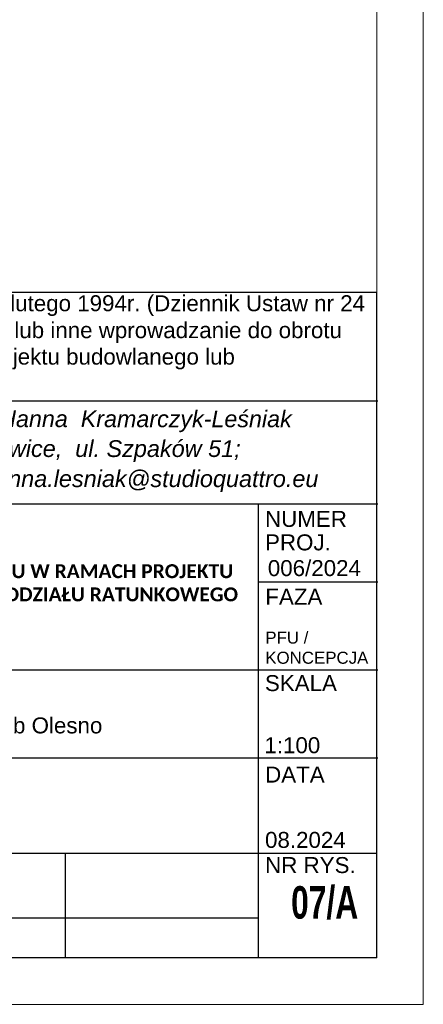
# Model space of a CAD drawing. Header units: millimetres. Extents: x 14577 to 21277, y 19393 to 25333.
# Tile 11 of 19: x 20843 to 21277, y 19393 to 20454. Entities that reach past the tile are written whole.
import ezdxf

# ---------------------------------------------------------------- set-up
doc = ezdxf.new("R2010")
doc.units = ezdxf.units.MM
doc.layers.add('PDF_A-TABELKA', color=7, linetype='Continuous')
doc.layers.add('PDF_Text', color=7, linetype='Continuous')
doc.layers.add('SQ_Opisy', color=7, linetype='Continuous', lineweight=18)
doc.layers.add('SQ_TAB TEKST', color=8, linetype='Continuous', lineweight=0)
doc.styles.add('PDF Arial-BoldMT', font='arial.ttf')
doc.styles.add('PDF ArialMT', font='arial.ttf')
doc.styles.add('PDF ComicSansMS Italic', font='ariali.ttf')
doc.styles.add('ROMANS', font='romans', dxfattribs={"width": 0.7, "height": 10})

# ---------------------------------------------------------------- blocks, each defined once
blk = doc.blocks.new('tabelka')
at = {"layer": 'PDF_A-TABELKA', "lineweight": 25}
for points in [[(26628.5, -28113.8), (26628.5, -27397.3), (25542, -27397.3), (25542, -28113.8)], [(26629.4, -27514.1), (25542.8, -27514.1)], [(26629.4, -27625.3), (25744, -27625.3)], [(26501.1, -28113.8), (26501.1, -27624.9)], [(26629.4, -27709.3), (26501.9, -27709.3), (26501.1, -27709.3)], [(26629.4, -27803.9), (25542.8, -27803.9)], [(26629.4, -27898.6), (25542.8, -27898.6)], [(26628.5, -28001.3), (25542, -28001.3)], [(26292.6, -28001.3), (26292.7, -28113.8)], [(26501.1, -28071.2), (25542, -28071.2)], [(26628.5, -28113.8), (25542, -28113.8)]]:
    blk.add_lwpolyline(points, dxfattribs=at)
at = {"layer": 'PDF_Text', "attachment_point": 4}
for s, insert, char_height, style in [('Przedmiotowy projekt jest chroniony prawem autorskim z dn. 4 lutego 1994r. (Dziennik Ustaw nr 24', (25559.8, -27411.3), 17.217, 'PDF ArialMT'), ('z dn. 23.02.1994r.). Zwielokrotnienie egzemplarzy, odsprzedaż lub inne wprowadzanie do obrotu', (25561.5, -27440.3), 17.217, 'PDF ArialMT'), ('oraz opracowanie zależne w postaci koncepcji ostatecznej i projektu budowlanego lub', (25561.1, -27468.8), 17.217, 'PDF ArialMT'), ('pracownia:  40-540 Katowice,  ul. Szpaków 51;', (25958.4, -27568), 18.07, 'PDF ComicSansMS Italic'), ('tel./fax (32) 257 06 65; e-mail: hanna.lesniak@studioquattro.eu', (25860.8, -27600.4), 18.07, 'PDF ComicSansMS Italic'), ('NUMER', (26508, -27641.1), 17.22, 'PDF ArialMT'), ('PROJ.', (26508, -27666.4), 17.22, 'PDF ArialMT'), ('006/2024', (26511, -27694.1), 17.22, 'PDF ArialMT'), ('FAZA', (26508.3, -27724.8), 17.22, 'PDF ArialMT'), ('SKALA', (26507.9, -27818), 17.22, 'PDF ArialMT'), ('Szpital SP ZOZ w Oleśnie\\PKlonowa 1, 46-300 Olesno, dz. nr. 1296 Obręb Olesno', (25752.5, -27851.7), 17.217, 'PDF ArialMT'), ('1:100', (26507.3, -27884.9), 17.22, 'PDF ArialMT'), ('DATA', (26508.1, -27916.4), 17.22, 'PDF ArialMT'), ('08.2024', (26508, -27986.9), 17.22, 'PDF ArialMT'), ('NR RYS.', (26508.1, -28014), 17.22, 'PDF ArialMT')]:
    blk.add_mtext(s, dxfattribs=dict(at, insert=insert, char_height=char_height, style=style))
at = {"layer": 'PDF_Text', "insert": (25895.6, -27535.8), "char_height": 17.965, "attachment_point": 4, "rotation": 359.9857, "style": 'PDF ComicSansMS Italic'}
blk.add_mtext('"STUDIO  QUATTRO"  arch. Hanna  Kramarczyk-Leśniak', dxfattribs=at)
at = {"layer": 'PDF_Text', "attachment_point": 4}
for s, insert, char_height, width, style in [('\\pxb0.25,a0.25;{\\fCalibri|b1|i0|c238|p34;PRZEBUDOWA I ROZBUDOWA POMIESZCZEŃ SOR-U W RAMACH PROJEKTU^J"MODERNIZACJA I DOPOSAŻENIE SZPITALNEGO ODDZIAŁU RATUNKOWEGO W ZESPOLE OPIEKI ZDROWOTNEJ W OLEŚNIE".}', (25749.6, -27722.4), 15, 740.637, 'PDF Arial-BoldMT'), ('PFU /\\PKONCEPCJA', (26508.3, -27779.8), 13, 64.548, 'PDF ArialMT')]:
    blk.add_mtext(s, dxfattribs=dict(at, insert=insert, char_height=char_height, width=width, style=style))

msp = doc.modelspace()

# ---------------------------------------------------------------- linework, layer by layer
at = {"layer": 'SQ_Opisy', "color": 7}
for p, q in [((21277.4, 25333.2), (21277.4, 19393.2)), ((21227.4, 25283.2), (21227.4, 19443.2)), ((21227.4, 19443.2), (21227.4, 20308.2)), ((21227.4, 19443.2), (14827.4, 19443.2)), ((21277.4, 19393.2), (14577.4, 19393.2))]:
    msp.add_line(p, q, dxfattribs=at)

# ---------------------------------------------------------------- block references
at = {"layer": 'SQ_TAB TEKST', "lineweight": 35}
msp.add_blockref('tabelka', (-5401.1, 47557.1), dxfattribs=at)

# ---------------------------------------------------------------- texts
at = {"layer": 'SQ_TAB TEKST', "color": 7, "attachment_point": 1, "style": 'ROMANS'}
for s, insert, char_height, width in [('{\\fArial|b1|i0|c238|p34;ELEWACJA POŁUDNIOWA I WSCHODNIA -  ^JSCHEMAT WYBURZEŃ I DEMONTAŻU}', (20440.6, 19618.6), 18, 840.621), ('{\\fArial|b1|i0|c238|p34;07/A}', (21135, 19520.5), 35, 675.758)]:
    msp.add_mtext(s, dxfattribs=dict(at, insert=insert, char_height=char_height, width=width))

doc.saveas('drawing.dxf')
